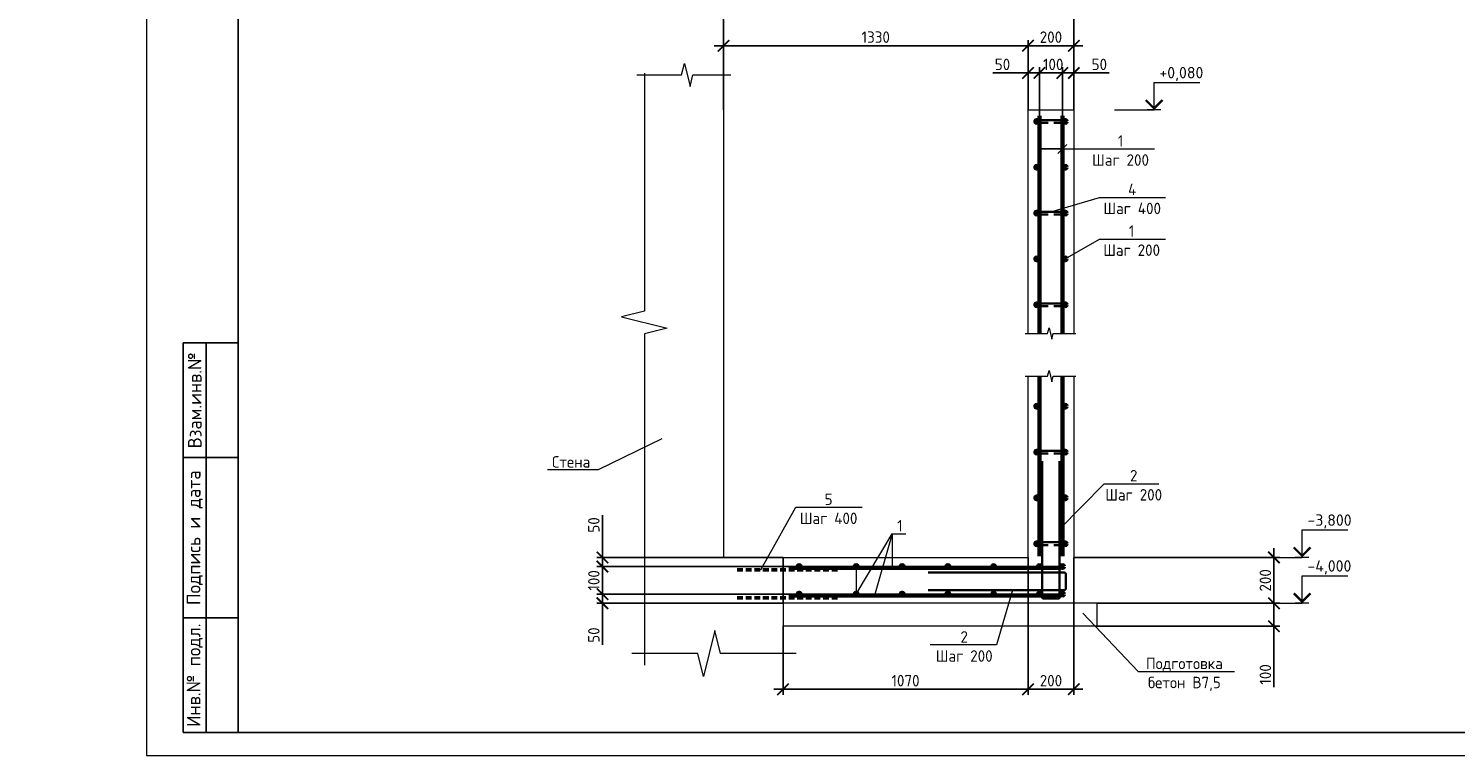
# Model space of a CAD drawing. Header units: millimetres. Extents: x 130535 to 1380046, y -231620 to 121434.
# Tile 69 of 135: x 601230 to 632387, y -7790 to 8071. Entities that reach past the tile are written whole.
import ezdxf
from ezdxf import colors
from ezdxf.entities.mleader import LeaderData, LeaderLine
from ezdxf.enums import TextEntityAlignment as Align
from ezdxf.math import Vec2, Vec3

# ---------------------------------------------------------------- set-up
doc = ezdxf.new("R2010")
doc.units = ezdxf.units.MM
doc.linetypes.add('DASHED2', pattern=[0.375, 0.25, -0.125])
doc.layers.get('DEFPOINTS').update_dxf_attribs({"lineweight": 0})
for name, color, linetype, lineweight in [('Основная 0.35', 7, 'Continuous', 35), ('Основная 0.60', 7, 'Continuous', 60), ('РАЗМЕРЫ', 7, 'Continuous', 9), ('Разрез жилая часть$0$Отметки', 7, 'Continuous', 20), ('Символы 0.20', 7, 'Continuous', 20), ('Текст', 7, 'Continuous', 25), ('Тонкая', 7, 'Continuous', 20), ('Тонкая 0.20', 7, 'Continuous', 20), ('ТОНКИЕ', 7, 'Continuous', 9)]:
    doc.layers.add(name, color=color, linetype=linetype, lineweight=lineweight)
doc.layers.add('ТОЛСТЫЕ_ОСНОВНЫЕ', color=7, linetype='Continuous')
doc.styles.add('GOST-2.304_Type-B', font='GOST_Common.ttf')
doc.styles.add('style1', font='GOST_Common.ttf', dxfattribs={"height": 500})
doc.styles.add('ГОСТ', font='isocpeur.TTF')
doc.dimstyles.new('СПДС', dxfattribs={"dimscale": 100, "dimtxt": 2.5, "dimasz": 2.5, "dimexe": 1.25, "dimexo": 0, "dimtad": 1, "dimdec": 0, "dimtxsty": 'GOST-2.304_Type-B', "dimblk": 'ARCHTICK', "dimcen": 2.5, "dimdle": 2, "dimadec": 0, "dimazin": 2, "dimtfac": 0.75, "dimtdec": 0, "dimtmove": 1, "dimatfit": 3, "dimfxl": 1, "dimtolj": 1, "dimarcsym": 1})

# ---------------------------------------------------------------- blocks, each defined once
blk = doc.blocks.new('*U1411')
at = {"layer": 'ТОЛСТЫЕ_ОСНОВНЫЕ'}
for p, q in [((8, 5), (8, 90)), ((8, 90), (20, 90)), ((13, 5), (13, 90)), ((8, 65), (20, 65)), ((8, 30), (20, 30)), ((20, 5), (8, 5))]:
    blk.add_line(p, q, dxfattribs=at)
blk.add_lwpolyline([(20, 5), (589, 5), (589, 415), (20, 415)], close=True, dxfattribs=at)
at = {"layer": 'ТОНКИЕ'}
blk.add_lwpolyline([(0, 0), (594, 0), (594, 420), (0, 420)], close=True, dxfattribs=at)
at = {"layer": 'Текст', "style": 'style1'}
for s, p in [('Взам.инв.№', (10.5, 77.5)), ('Подпись и дата', (10.5, 47.5)), ('Инв.№ подл.', (10.5, 17.5))]:
    blk.add_text(s, height=3, rotation=90, dxfattribs=at).set_placement(p, align=Align.MIDDLE)
blk = doc.blocks.new('*U1412')
at = {"layer": 'ТОЛСТЫЕ_ОСНОВНЫЕ'}
for p, q in [((8, 5), (8, 90)), ((8, 90), (20, 90)), ((13, 5), (13, 90)), ((8, 65), (20, 65)), ((8, 30), (20, 30)), ((20, 5), (8, 5))]:
    blk.add_line(p, q, dxfattribs=at)
blk.add_lwpolyline([(20, 5), (589, 5), (589, 415), (20, 415)], close=True, dxfattribs=at)
at = {"layer": 'ТОНКИЕ'}
blk.add_lwpolyline([(0, 0), (594, 0), (594, 420), (0, 420)], close=True, dxfattribs=at)
at = {"layer": 'Текст', "style": 'style1'}
for s, p in [('Взам.инв.№', (10.5, 77.5)), ('Подпись и дата', (10.5, 47.5)), ('Инв.№ подл.', (10.5, 17.5))]:
    blk.add_text(s, height=3, rotation=90, dxfattribs=at).set_placement(p, align=Align.MIDDLE)
blk = doc.blocks.new('_None')
blk = doc.blocks.new('_ArchTick')
at = {"color": 0, "linetype": 'ByBlock', "const_width": 0.15}
blk.add_lwpolyline([(-0.5, -0.5), (0.5, 0.5)], dxfattribs=at)
blk = doc.blocks.new('*D330')
at = {"layer": 'DEFPOINTS', "color": 0, "linetype": 'Continuous', "lineweight": 0, "transparency": 16777216}
for p in [(613761, -4270), (617954, -4270), (617704, -4470)]:
    blk.add_point(p, dxfattribs=at)
at = {"layer": 'РАЗМЕРЫ', "color": 0, "linetype": 'Continuous', "lineweight": -2, "transparency": 16777216}
for p, q in [((617954, -4270), (613636, -4270)), ((613761, -4670), (613761, -4070)), ((617704, -4470), (613636, -4470)), ((613761, -5377), (613761, -4470))]:
    blk.add_line(p, q, dxfattribs=at)
at = {"layer": 'РАЗМЕРЫ', "color": 0, "linetype": 'Continuous', "lineweight": -2, "transparency": 16777216, "xscale": 250, "yscale": 250, "zscale": 250}
for p, rotation in [((613761, -4270), 90), ((613761, -4470), 270)]:
    blk.add_blockref('_ArchTick', p, dxfattribs=dict(at, rotation=rotation))
at = {"layer": 'РАЗМЕРЫ', "color": 0, "linetype": 'Continuous', "lineweight": 0, "transparency": 16777216, "insert": (613573, -5164), "char_height": 250, "attachment_point": 5, "rotation": 90, "style": 'GOST-2.304_Type-B'}
blk.add_mtext('\\A1;50', dxfattribs=at)
blk = doc.blocks.new('*D331')
at = {"layer": 'DEFPOINTS', "color": 0, "linetype": 'Continuous', "lineweight": 0, "transparency": 16777216}
for p in [(613761, -3670), (617954, -3670), (617954, -4270)]:
    blk.add_point(p, dxfattribs=at)
at = {"layer": 'РАЗМЕРЫ', "color": 0, "linetype": 'Continuous', "lineweight": -2, "transparency": 16777216}
for p, q in [((617954, -3670), (613636, -3670)), ((613761, -4470), (613761, -3470)), ((617954, -4270), (613636, -4270))]:
    blk.add_line(p, q, dxfattribs=at)
at = {"layer": 'РАЗМЕРЫ', "color": 0, "linetype": 'Continuous', "lineweight": -2, "transparency": 16777216, "xscale": 250, "yscale": 250, "zscale": 250}
for p, rotation in [((613761, -3670), 90), ((613761, -4270), 270)]:
    blk.add_blockref('_ArchTick', p, dxfattribs=dict(at, rotation=rotation))
at = {"layer": 'РАЗМЕРЫ', "color": 0, "linetype": 'Continuous', "lineweight": 0, "transparency": 16777216, "insert": (613573, -3970), "char_height": 250, "attachment_point": 5, "rotation": 90, "style": 'GOST-2.304_Type-B'}
blk.add_mtext('\\A1;100', dxfattribs=at)
blk = doc.blocks.new('*D332')
at = {"layer": 'DEFPOINTS', "color": 0, "linetype": 'Continuous', "lineweight": 0, "transparency": 16777216}
for p in [(613761, -3470), (617704, -3470), (617954, -3670)]:
    blk.add_point(p, dxfattribs=at)
at = {"layer": 'РАЗМЕРЫ', "color": 0, "linetype": 'Continuous', "lineweight": -2, "transparency": 16777216}
for p, q in [((613761, -2549), (613761, -3470)), ((613761, -3870), (613761, -3270)), ((617704, -3470), (613636, -3470)), ((617954, -3670), (613636, -3670))]:
    blk.add_line(p, q, dxfattribs=at)
at = {"layer": 'РАЗМЕРЫ', "color": 0, "linetype": 'Continuous', "lineweight": -2, "transparency": 16777216, "xscale": 250, "yscale": 250, "zscale": 250}
for p, rotation in [((613761, -3470), 90), ((613761, -3670), 270)]:
    blk.add_blockref('_ArchTick', p, dxfattribs=dict(at, rotation=rotation))
at = {"layer": 'РАЗМЕРЫ', "color": 0, "linetype": 'Continuous', "lineweight": 0, "transparency": 16777216, "insert": (613573, -2761), "char_height": 250, "attachment_point": 5, "rotation": 90, "style": 'GOST-2.304_Type-B'}
blk.add_mtext('\\A1;50', dxfattribs=at)
blk = doc.blocks.new('*D333')
at = {"layer": 'DEFPOINTS', "color": 0, "linetype": 'Continuous', "lineweight": 0, "transparency": 16777216}
for p in [(623804, 7102), (624054, 6294), (623804, 6169)]:
    blk.add_point(p, dxfattribs=at)
at = {"layer": 'РАЗМЕРЫ', "color": 0, "linetype": 'Continuous', "lineweight": -2, "transparency": 16777216}
for p, q in [((623804, 6169), (623804, 7227)), ((624054, 6294), (624054, 7227)), ((624254, 7102), (623604, 7102)), ((624823, 7102), (624054, 7102))]:
    blk.add_line(p, q, dxfattribs=at)
at = {"layer": 'РАЗМЕРЫ', "color": 0, "linetype": 'Continuous', "lineweight": -2, "transparency": 16777216, "xscale": 250, "yscale": 250, "zscale": 250, "rotation": 180}
blk.add_blockref('_ArchTick', (623804, 7102), dxfattribs=at)
at = {"layer": 'РАЗМЕРЫ', "color": 0, "linetype": 'Continuous', "lineweight": -2, "transparency": 16777216, "xscale": 250, "yscale": 250, "zscale": 250}
blk.add_blockref('_ArchTick', (624054, 7102), dxfattribs=at)
at = {"layer": 'РАЗМЕРЫ', "color": 0, "linetype": 'Continuous', "lineweight": 0, "transparency": 16777216, "insert": (624611, 7289), "char_height": 250, "attachment_point": 5, "style": 'GOST-2.304_Type-B'}
blk.add_mtext('\\A1;50', dxfattribs=at)
blk = doc.blocks.new('*D334')
at = {"layer": 'DEFPOINTS', "color": 0, "linetype": 'Continuous', "lineweight": 0, "transparency": 16777216}
for p in [(623304, 7102), (623304, 6169), (623804, 6169)]:
    blk.add_point(p, dxfattribs=at)
at = {"layer": 'РАЗМЕРЫ', "color": 0, "linetype": 'Continuous', "lineweight": -2, "transparency": 16777216}
for p, q in [((623304, 6169), (623304, 7227)), ((623804, 6169), (623804, 7227)), ((624004, 7102), (623104, 7102))]:
    blk.add_line(p, q, dxfattribs=at)
at = {"layer": 'РАЗМЕРЫ', "color": 0, "linetype": 'Continuous', "lineweight": -2, "transparency": 16777216, "xscale": 250, "yscale": 250, "zscale": 250, "rotation": 180}
blk.add_blockref('_ArchTick', (623304, 7102), dxfattribs=at)
at = {"layer": 'РАЗМЕРЫ', "color": 0, "linetype": 'Continuous', "lineweight": -2, "transparency": 16777216, "xscale": 250, "yscale": 250, "zscale": 250}
blk.add_blockref('_ArchTick', (623804, 7102), dxfattribs=at)
at = {"layer": 'РАЗМЕРЫ', "color": 0, "linetype": 'Continuous', "lineweight": 0, "transparency": 16777216, "insert": (623604, 7289), "char_height": 250, "attachment_point": 5, "style": 'GOST-2.304_Type-B'}
blk.add_mtext('\\A1;100', dxfattribs=at)
blk = doc.blocks.new('*D335')
at = {"layer": 'DEFPOINTS', "color": 0, "linetype": 'Continuous', "lineweight": 0, "transparency": 16777216}
for p in [(623054, 7102), (623054, 6294), (623304, 6169)]:
    blk.add_point(p, dxfattribs=at)
at = {"layer": 'РАЗМЕРЫ', "color": 0, "linetype": 'Continuous', "lineweight": -2, "transparency": 16777216}
for p, q in [((623054, 6294), (623054, 7227)), ((623304, 6169), (623304, 7227)), ((622283, 7102), (623054, 7102)), ((623504, 7102), (622854, 7102))]:
    blk.add_line(p, q, dxfattribs=at)
at = {"layer": 'РАЗМЕРЫ', "color": 0, "linetype": 'Continuous', "lineweight": -2, "transparency": 16777216, "xscale": 250, "yscale": 250, "zscale": 250, "rotation": 180}
blk.add_blockref('_ArchTick', (623054, 7102), dxfattribs=at)
at = {"layer": 'РАЗМЕРЫ', "color": 0, "linetype": 'Continuous', "lineweight": -2, "transparency": 16777216, "xscale": 250, "yscale": 250, "zscale": 250}
blk.add_blockref('_ArchTick', (623304, 7102), dxfattribs=at)
at = {"layer": 'РАЗМЕРЫ', "color": 0, "linetype": 'Continuous', "lineweight": 0, "transparency": 16777216, "insert": (622496, 7289), "char_height": 250, "attachment_point": 5, "style": 'GOST-2.304_Type-B'}
blk.add_mtext('\\A1;50', dxfattribs=at)
blk = doc.blocks.new('*D336')
at = {"layer": 'DEFPOINTS', "color": 0, "linetype": 'Continuous', "lineweight": 0, "transparency": 16777216}
for p in [(623054, -3470), (617704, -4961), (623054, -6346)]:
    blk.add_point(p, dxfattribs=at)
at = {"layer": 'РАЗМЕРЫ', "color": 0, "linetype": 'Continuous', "lineweight": -2, "transparency": 16777216}
for p, q in [((623054, -3470), (623054, -6471)), ((617704, -4961), (617704, -6471)), ((617504, -6346), (623254, -6346))]:
    blk.add_line(p, q, dxfattribs=at)
at = {"layer": 'РАЗМЕРЫ', "color": 0, "linetype": 'Continuous', "lineweight": -2, "transparency": 16777216, "xscale": 250, "yscale": 250, "zscale": 250, "rotation": 180}
blk.add_blockref('_ArchTick', (617704, -6346), dxfattribs=at)
at = {"layer": 'РАЗМЕРЫ', "color": 0, "linetype": 'Continuous', "lineweight": -2, "transparency": 16777216, "xscale": 250, "yscale": 250, "zscale": 250}
blk.add_blockref('_ArchTick', (623054, -6346), dxfattribs=at)
at = {"layer": 'РАЗМЕРЫ', "color": 0, "linetype": 'Continuous', "lineweight": 0, "transparency": 16777216, "insert": (620379, -6159), "char_height": 250, "attachment_point": 5, "style": 'GOST-2.304_Type-B'}
blk.add_mtext('\\A1;1070', dxfattribs=at)
blk = doc.blocks.new('*D337')
at = {"layer": 'DEFPOINTS', "color": 0, "linetype": 'Continuous', "lineweight": 0, "transparency": 16777216}
for p in [(623054, -3470), (624054, -3470), (624054, -6346)]:
    blk.add_point(p, dxfattribs=at)
at = {"layer": 'РАЗМЕРЫ', "color": 0, "linetype": 'Continuous', "lineweight": -2, "transparency": 16777216}
for p, q in [((623054, -3470), (623054, -6471)), ((624054, -3470), (624054, -6471)), ((622854, -6346), (624254, -6346))]:
    blk.add_line(p, q, dxfattribs=at)
at = {"layer": 'РАЗМЕРЫ', "color": 0, "linetype": 'Continuous', "lineweight": -2, "transparency": 16777216, "xscale": 250, "yscale": 250, "zscale": 250, "rotation": 180}
blk.add_blockref('_ArchTick', (623054, -6346), dxfattribs=at)
at = {"layer": 'РАЗМЕРЫ', "color": 0, "linetype": 'Continuous', "lineweight": -2, "transparency": 16777216, "xscale": 250, "yscale": 250, "zscale": 250}
blk.add_blockref('_ArchTick', (624054, -6346), dxfattribs=at)
at = {"layer": 'РАЗМЕРЫ', "color": 0, "linetype": 'Continuous', "lineweight": 0, "transparency": 16777216, "insert": (623554, -6159), "char_height": 250, "attachment_point": 5, "style": 'GOST-2.304_Type-B'}
blk.add_mtext('\\A1;200', dxfattribs=at)
blk = doc.blocks.new('*D338')
at = {"layer": 'DEFPOINTS', "color": 0, "linetype": 'Continuous', "lineweight": 0, "transparency": 16777216}
for p in [(624554, -4470), (628424, -4470), (624554, -4970)]:
    blk.add_point(p, dxfattribs=at)
at = {"layer": 'РАЗМЕРЫ', "color": 0, "linetype": 'Continuous', "lineweight": -2, "transparency": 16777216}
for p, q in [((628424, -5170), (628424, -4270)), ((624554, -4470), (628549, -4470)), ((624554, -4970), (628549, -4970)), ((628424, -6297), (628424, -4970))]:
    blk.add_line(p, q, dxfattribs=at)
at = {"layer": 'РАЗМЕРЫ', "color": 0, "linetype": 'Continuous', "lineweight": -2, "transparency": 16777216, "xscale": 250, "yscale": 250, "zscale": 250}
for p, rotation in [((628424, -4470), 90), ((628424, -4970), 270)]:
    blk.add_blockref('_ArchTick', p, dxfattribs=dict(at, rotation=rotation))
at = {"layer": 'РАЗМЕРЫ', "color": 0, "linetype": 'Continuous', "lineweight": 0, "transparency": 16777216, "insert": (628236, -6022), "char_height": 250, "attachment_point": 5, "rotation": 90, "style": 'GOST-2.304_Type-B'}
blk.add_mtext('\\A1;100', dxfattribs=at)
blk = doc.blocks.new('*D339')
at = {"layer": 'DEFPOINTS', "color": 0, "linetype": 'Continuous', "lineweight": 0, "transparency": 16777216}
for p in [(624054, -3470), (628424, -3470), (624554, -4470)]:
    blk.add_point(p, dxfattribs=at)
at = {"layer": 'РАЗМЕРЫ', "color": 0, "linetype": 'Continuous', "lineweight": -2, "transparency": 16777216}
for p, q in [((628424, -4670), (628424, -3270)), ((624054, -3470), (628549, -3470)), ((624554, -4470), (628549, -4470))]:
    blk.add_line(p, q, dxfattribs=at)
at = {"layer": 'РАЗМЕРЫ', "color": 0, "linetype": 'Continuous', "lineweight": -2, "transparency": 16777216, "xscale": 250, "yscale": 250, "zscale": 250}
for p, rotation in [((628424, -3470), 90), ((628424, -4470), 270)]:
    blk.add_blockref('_ArchTick', p, dxfattribs=dict(at, rotation=rotation))
at = {"layer": 'РАЗМЕРЫ', "color": 0, "linetype": 'Continuous', "lineweight": 0, "transparency": 16777216, "insert": (628236, -3970), "char_height": 250, "attachment_point": 5, "rotation": 90, "style": 'GOST-2.304_Type-B'}
blk.add_mtext('\\A1;200', dxfattribs=at)
blk = doc.blocks.new('*D309')
at = {"layer": 'DEFPOINTS', "color": 0, "linetype": 'Continuous', "lineweight": 0, "transparency": 16777216}
for p in [(624054, 7696), (623054, 6294), (624054, 6294)]:
    blk.add_point(p, dxfattribs=at)
at = {"layer": 'РАЗМЕРЫ', "color": 0, "linetype": 'Continuous', "lineweight": -2, "transparency": 16777216}
for p, q in [((623054, 6294), (623054, 7821)), ((624054, 6294), (624054, 7821)), ((622854, 7696), (624254, 7696))]:
    blk.add_line(p, q, dxfattribs=at)
at = {"layer": 'РАЗМЕРЫ', "color": 0, "linetype": 'Continuous', "lineweight": -2, "transparency": 16777216, "xscale": 250, "yscale": 250, "zscale": 250, "rotation": 180}
blk.add_blockref('_ArchTick', (623054, 7696), dxfattribs=at)
at = {"layer": 'РАЗМЕРЫ', "color": 0, "linetype": 'Continuous', "lineweight": -2, "transparency": 16777216, "xscale": 250, "yscale": 250, "zscale": 250}
blk.add_blockref('_ArchTick', (624054, 7696), dxfattribs=at)
at = {"layer": 'РАЗМЕРЫ', "color": 0, "linetype": 'Continuous', "lineweight": 0, "transparency": 16777216, "insert": (623554, 7884), "char_height": 250, "attachment_point": 5, "style": 'GOST-2.304_Type-B'}
blk.add_mtext('\\A1;200', dxfattribs=at)
blk = doc.blocks.new('*D310')
at = {"layer": 'DEFPOINTS', "color": 0, "linetype": 'Continuous', "lineweight": 0, "transparency": 16777216}
for p in [(616404, 7696), (616404, 6294), (623054, 6294)]:
    blk.add_point(p, dxfattribs=at)
at = {"layer": 'РАЗМЕРЫ', "color": 0, "linetype": 'Continuous', "lineweight": -2, "transparency": 16777216}
for p, q in [((616404, 6294), (616404, 7821)), ((623054, 6294), (623054, 7821)), ((623254, 7696), (616204, 7696))]:
    blk.add_line(p, q, dxfattribs=at)
at = {"layer": 'РАЗМЕРЫ', "color": 0, "linetype": 'Continuous', "lineweight": -2, "transparency": 16777216, "xscale": 250, "yscale": 250, "zscale": 250, "rotation": 180}
blk.add_blockref('_ArchTick', (616404, 7696), dxfattribs=at)
at = {"layer": 'РАЗМЕРЫ', "color": 0, "linetype": 'Continuous', "lineweight": -2, "transparency": 16777216, "xscale": 250, "yscale": 250, "zscale": 250}
blk.add_blockref('_ArchTick', (623054, 7696), dxfattribs=at)
at = {"layer": 'РАЗМЕРЫ', "color": 0, "linetype": 'Continuous', "lineweight": 0, "transparency": 16777216, "insert": (619729, 7884), "char_height": 250, "attachment_point": 5, "style": 'GOST-2.304_Type-B'}
blk.add_mtext('\\A1;1330', dxfattribs=at)
blk = doc.blocks.new('*D311')
at = {"layer": 'DEFPOINTS', "color": 0, "linetype": 'Continuous', "lineweight": 0, "transparency": 16777216}
for p in [(616404, 8476), (616404, 6294), (624054, 6294)]:
    blk.add_point(p, dxfattribs=at)
at = {"layer": 'РАЗМЕРЫ', "color": 0, "linetype": 'Continuous', "lineweight": -2, "transparency": 16777216}
for p, q in [((624254, 8476), (616204, 8476)), ((616404, 6294), (616404, 8601)), ((624054, 6294), (624054, 8601))]:
    blk.add_line(p, q, dxfattribs=at)
at = {"layer": 'РАЗМЕРЫ', "color": 0, "linetype": 'Continuous', "lineweight": -2, "transparency": 16777216, "xscale": 250, "yscale": 250, "zscale": 250, "rotation": 180}
blk.add_blockref('_ArchTick', (616404, 8476), dxfattribs=at)
at = {"layer": 'РАЗМЕРЫ', "color": 0, "linetype": 'Continuous', "lineweight": -2, "transparency": 16777216, "xscale": 250, "yscale": 250, "zscale": 250}
blk.add_blockref('_ArchTick', (624054, 8476), dxfattribs=at)
at = {"layer": 'РАЗМЕРЫ', "color": 0, "linetype": 'Continuous', "lineweight": 0, "transparency": 16777216, "insert": (620229, 8663), "char_height": 250, "attachment_point": 5, "style": 'GOST-2.304_Type-B'}
blk.add_mtext('\\A1;1530', dxfattribs=at)

msp = doc.modelspace()

# ---------------------------------------------------------------- linework, layer by layer
at = {"linetype": 'DASHED2', "lineweight": 50, "ltscale": 500}
for p, q in [((616703.9, -3739.8), (618923.8, -3739.8)), ((616703.9, -4349.8), (618923.8, -4349.8))]:
    msp.add_line(p, q, dxfattribs=at)
at = {"linetype": 'ByBlock', "lineweight": 20, "ltscale": 0.5}
for points in [[(614677.1, 7096.5), (614677.1, 1907.7), (614177.1, 1782.7), (615177.1, 1532.7), (614677.1, 1407.7), (614677.1, -5817.3)], [(617992.4, -5567.3), (616340.9, -5567.3), (616215.9, -5067.3), (615965.9, -6067.3), (615840.9, -5567.3), (614400, -5567.3)]]:
    msp.add_lwpolyline(points, dxfattribs=at)
at = {"layer": 'Основная 0.35'}
for p, q in [((623863.9, 6074), (623243.9, 6074)), ((623243.9, 6014), (623493.9, 6014)), ((623863.9, 6014), (623613.9, 6014)), ((623863.9, 4074), (623243.9, 4074)), ((623243.9, 4014), (623493.9, 4014)), ((623863.9, 4014), (623613.9, 4014)), ((623863.9, 2074), (623243.9, 2074)), ((623243.9, 2014), (623493.9, 2014)), ((623863.9, 2014), (623613.9, 2014)), ((623863.9, -1139.8), (623243.9, -1139.8)), ((623243.9, -1199.8), (623493.9, -1199.8)), ((623863.9, -1199.8), (623613.9, -1199.8)), ((623863.9, -3139.8), (623243.9, -3139.8)), ((623243.9, -3199.8), (623493.9, -3199.8)), ((623863.9, -3199.8), (623613.9, -3199.8))]:
    msp.add_line(p, q, dxfattribs=at)
for points in [[(623743.9, -1366.7), (623743.9, -4341.7, -0.4142136), (623718.9, -4366.7), (623388.9, -4366.7, -0.4142136), (623363.9, -4341.7), (623363.9, -1366.7)], [(620876.4, -3800.3), (623851.4, -3800.3, -0.4142136), (623876.4, -3825.3), (623876.4, -4155.3, -0.4142136), (623851.4, -4180.3), (620876.4, -4180.3)]]:
    msp.add_lwpolyline(points, format="xyb", dxfattribs=at)
for centre, start, end in [((623243.9, 6044), 90, 270), ((623863.9, 6044), 270, 90), ((623243.9, 2044), 90, 270), ((623863.9, 2044), 270, 90), ((623243.9, -1169.8), 90, 270), ((623863.9, -1169.8), 270, 90), ((623243.9, -3169.8), 90, 270), ((623863.9, -3169.8), 270, 90)]:
    msp.add_arc(centre, 30, start, end, dxfattribs=at)
at = {"layer": 'Основная 0.60'}
for p, q in [((623303.9, 1416.7), (623303.9, 6169)), ((623803.9, 1416.7), (623803.9, 6169)), ((623303.9, -3444.8), (623303.9, 485.7)), ((623803.9, -3444.8), (623803.9, 485.7)), ((623770.2, -3699.8), (617828.9, -3699.8)), ((623770.2, -4299.8), (617828.9, -4299.8))]:
    msp.add_line(p, q, dxfattribs=at)
for centre in [(623243.9, 6044), (623863.9, 6044), (623243.9, 5044), (623863.9, 5044), (623243.9, 4044), (623863.9, 4044), (623243.9, 3044), (623863.9, 3044), (623243.9, 2044), (623863.9, 2044), (623243.9, -169.8), (623863.9, -169.8), (623243.9, -1169.8), (623863.9, -1169.8), (623243.9, -2169.8), (623863.9, -2169.8), (623243.9, -3169.8), (623863.9, -3169.8), (618053.9, -3669.8), (619303.9, -3669.8), (620303.9, -3669.8), (620303.9, -3669.8), (621303.9, -3669.8), (622303.9, -3669.8), (623303.9, -3669.8), (623803.9, -3669.8), (618053.9, -4269.8), (619303.9, -4269.8), (620303.9, -4269.8), (620303.9, -4269.8), (621303.9, -4269.8), (622303.9, -4269.8), (623303.9, -4269.8), (623803.9, -4269.8)]:
    msp.add_circle(centre, 30, dxfattribs=at)
at = {"layer": 'РАЗМЕРЫ', "linetype": 'Continuous', "lineweight": 0}
for p, q in [((624714.6, -1861.1), (623743.9, -2854.2)), ((620085.5, -2953.8), (619702.5, -4299.8)), ((620085.5, -2953.8), (620085.5, -3699.8)), ((614677.1, -3469.8), (617703.9, -3469.8)), ((617703.9, -3469.8), (617703.9, -5567.3))]:
    msp.add_line(p, q, dxfattribs=at)
at = {"layer": 'РАЗМЕРЫ', "color": 3, "linetype": 'Continuous', "lineweight": 0}
msp.add_line((626852.3, -4469.8), (629038.9, -4469.8), dxfattribs=at)
at = {"layer": 'Символы 0.20', "color": 1, "linetype": 'Continuous', "lineweight": 20, "ltscale": 100}
for p, q in [((625806, 6894), (626806, 6894)), ((624939.9, 6294), (625806, 6294)), ((629038.9, -2869.8), (630038.9, -2869.8)), ((628172.8, -3469.8), (629038.9, -3469.8)), ((629038.9, -3869.8), (630038.9, -3869.8))]:
    msp.add_line(p, q, dxfattribs=at)
at = {"layer": 'Символы 0.20', "color": 1, "linetype": 'Continuous', "lineweight": 20, "ltscale": 10000}
for p, q in [((625956, 6294), (625656, 6294)), ((629188.9, -3469.8), (628888.9, -3469.8)), ((629188.9, -4469.8), (628888.9, -4469.8))]:
    msp.add_line(p, q, dxfattribs=at)
for points in [[(625806, 6294), (625806, 6894)], [(629038.9, -3469.8), (629038.9, -2869.8)], [(629038.9, -4469.8), (629038.9, -3869.8)]]:
    msp.add_lwpolyline(points, dxfattribs=at)
at = {"layer": 'Символы 0.20', "color": 1, "linetype": 'Continuous', "lineweight": 20, "ltscale": 10000, "const_width": 50}
for points in [[(625623.7, 6511.7), (625806, 6329.4), (625988.4, 6511.7)], [(628856.5, -3252.1), (629038.9, -3434.4), (629221.2, -3252.1)], [(628856.5, -4252.1), (629038.9, -4434.4), (629221.2, -4252.1)]]:
    msp.add_lwpolyline(points, dxfattribs=at)
at = {"layer": 'Символы 0.20'}
msp.add_lwpolyline([(624714.6, -1861.1), (625909.2, -1861.1)], dxfattribs=at)
at = {"layer": 'Тонкая'}
for points in [[(614508.3, 7057.7), (614658.3, 7057.7), (615487.9, 7057.7), (615550.4, 7307.7), (615675.4, 6807.7), (615737.9, 7057.7), (616567.4, 7057.7), (616567.4, 7057.7)], [(622991.4, 1416.7), (623066.4, 1416.7), (623481.2, 1416.7), (623512.4, 1541.7), (623574.9, 1291.7), (623606.2, 1416.7), (624020.9, 1416.7), (624095.9, 1416.7)], [(622991.4, 485.7), (623066.4, 485.7), (623481.2, 485.7), (623512.4, 610.7), (623574.9, 360.7), (623606.2, 485.7), (624020.9, 485.7), (624095.9, 485.7)]]:
    msp.add_lwpolyline(points, dxfattribs=at)
at = {"layer": 'Тонкая 0.20'}
for p, q in [((616403.9, 6846.5), (616403.9, -3469.8)), ((623053.9, 6294), (624053.9, 6294)), ((623053.9, 1416.7), (623053.9, 6294)), ((624053.9, 6294), (624053.9, 1416.7)), ((623053.9, 1416.7), (623053.9, 2694.8)), ((624053.9, 2694.8), (624053.9, 1416.7)), ((623053.9, -3469.8), (623053.9, 485.7)), ((623053.9, -3444.8), (623053.9, 485.7)), ((624053.9, 485.7), (624053.9, -3444.8)), ((624053.9, 485.7), (624053.9, -4469.8)), ((617703.9, -4469.8), (617703.9, -3469.8)), ((617703.9, -3469.8), (623053.9, -3469.8)), ((624553.9, -4469.8), (617703.9, -4469.8)), ((624553.9, -4469.8), (624553.9, -4969.8)), ((625553.9, -4469.8), (626053.9, -4469.8)), ((624553.9, -4969.8), (617703.9, -4969.8))]:
    msp.add_line(p, q, dxfattribs=at)

# ---------------------------------------------------------------- block references
at = {"xscale": 100, "yscale": 100, "zscale": 100}
for name in ['*U1411', '*U1412']:
    msp.add_blockref(name, (603807.5, -7790.1), dxfattribs=at)

# ---------------------------------------------------------------- texts
at = {"layer": 'Разрез жилая часть$0$Отметки', "linetype": 'Continuous', "lineweight": 25, "ltscale": 100, "style": 'ГОСТ'}
for s, p in [('+0,080', (625923.5, 6984)), ('-3,800', (629156.4, -2779.8)), ('-4,000', (629156.4, -3779.8))]:
    msp.add_text(s, height=250, dxfattribs=at).set_placement(p)
at = {"layer": 'Символы 0.20', "insert": (625361.7, -1561.1), "char_height": 250, "attachment_point": 2, "style": 'GOST-2.304_Type-B'}
msp.add_mtext('2\\PШаг 200', dxfattribs=at)

# ---------------------------------------------------------------- dimensions: what is measured, and where the dimension line sits
at = {"layer": 'РАЗМЕРЫ', "color": 3, "linetype": 'Continuous', "lineweight": 0}
for base, p1, p2, picture, middle in [((616403.9, 8475.8), (624053.9, 6294), (616403.9, 6294), '*D311', (620228.9, 8663.3)), ((616403.9, 7696.5), (623053.9, 6294), (616403.9, 6294), '*D310', (619728.9, 7884)), ((624053.9, 7696.5), (623053.9, 6294), (624053.9, 6294), '*D309', (623553.9, 7884))]:
    dim = msp.add_linear_dim(base=base, p1=p1, p2=p2, dimstyle='СПДС', override={"dimlfac": 0.2}, dxfattribs=at)
    dim.commit()
    dim.dimension.update_dxf_attribs({"geometry": picture, "text_midpoint": middle})
for base, p1, p2, angle, picture, middle in [((623053.9, 7101.6), (623303.9, 6169), (623053.9, 6294), 180, '*D335', (622495.8, 7070.6)), ((623303.9, 7101.6), (623803.9, 6169), (623303.9, 6169), 180, '*D334', (623603.9, 7101.6)), ((623803.9, 7101.6), (624053.9, 6294), (623803.9, 6169), 180, '*D333', (624610.7, 7071.6)), ((628423.7, -4469.8), (624553.9, -4969.8), (624553.9, -4469.8), 90, '*D338', (628667.7, -6022.1))]:
    dim = msp.add_linear_dim(base=base, p1=p1, p2=p2, angle=angle, dimstyle='СПДС', override={"dimlfac": 0.2}, dxfattribs=at)
    dim.commit()
    dim.dimension.update_dxf_attribs({"geometry": picture, "text_midpoint": middle, "dimtype": 160})
for base, p1, p2, picture, middle in [((613760.8, -3469.8), (617953.9, -3669.8), (617703.9, -3469.8), '*D332', (613742, -2761.2)), ((613760.8, -4269.8), (617703.9, -4469.8), (617953.9, -4269.8), '*D330', (613812.4, -5164.4))]:
    dim = msp.add_linear_dim(base=base, p1=p1, p2=p2, angle=90, text='50', dimstyle='СПДС', override={"dimlfac": 0.2}, dxfattribs=at)
    dim.commit()
    dim.dimension.update_dxf_attribs({"geometry": picture, "text_midpoint": middle, "dimtype": 160})
for base, p1, p2, angle, picture, middle in [((628423.7, -3469.8), (624553.9, -4469.8), (624053.9, -3469.8), 90, '*D339', (628236.2, -3969.8)), ((623053.9, -6346.2), (617703.9, -4960.5), (623053.9, -3469.8), 180, '*D336', (620378.9, -6158.7)), ((624053.9, -6346.2), (623053.9, -3469.8), (624053.9, -3469.8), 180, '*D337', (623553.9, -6158.7))]:
    dim = msp.add_linear_dim(base=base, p1=p1, p2=p2, angle=angle, dimstyle='СПДС', override={"dimlfac": 0.2}, dxfattribs=at)
    dim.commit()
    dim.dimension.update_dxf_attribs({"geometry": picture, "text_midpoint": middle})
dim = msp.add_linear_dim(base=(613760.8, -3669.8), p1=(617953.9, -4269.8), p2=(617953.9, -3669.8), angle=90, text='100', dimstyle='СПДС', override={"dimlfac": 0.2}, dxfattribs=at)
dim.commit()
dim.dimension.update_dxf_attribs({"geometry": '*D331', "text_midpoint": (613573.3, -3969.8)})

# ---------------------------------------------------------------- leaders
at = {"layer": 'Символы 0.20', "ltscale": 100}
ml = msp.add_multileader_mtext('Standard', dxfattribs=at)
ml.set_content('Труба Тр\\Pниз трубы в уровне верха плиты', color=256, style='ГОСТ')
ml.set_leader_properties(color=256, linetype='ByLayer', lineweight=-1)
ml.set_arrow_properties(name='NONE')
ml.build(insert=Vec2(0, 0))
ml.multileader.update_dxf_attribs({"text_left_attachment_type": 6, "text_right_attachment_type": 6, "dogleg_length": 2.5, "arrow_head_size": 45, "scale": 100})
ctx = ml.context
ctx.base_point, ctx.scale, ctx.char_height, ctx.arrow_head_size, ctx.landing_gap_size, ctx.plane_origin = Vec3(374236, 9404.1), 100, 300, 45, 22.5, Vec3(368339.5, 6093.6)
ctx.left_attachment, ctx.right_attachment = 6, 6
notes = []
notes.append((ctx, [(1, (1, 1, 0), (373986, 9404.1), (1, 0), 250, [(0, [(373346.6, 7763.7)], 0, [])])]))
ctx.mtext.insert, ctx.mtext.width, ctx.mtext.flow_direction = Vec3(374258.5, 9794.1), 6442.783, 5
ml = msp.add_multileader_mtext('Standard', dxfattribs=at)
ml.set_content('Щебень фр.20-40', color=256, style='ГОСТ')
ml.set_leader_properties(color=256, linetype='ByLayer', lineweight=-1)
ml.set_arrow_properties(name='NONE')
ml.build(insert=Vec2(0, 0))
ml.multileader.update_dxf_attribs({"text_left_attachment_type": 6, "text_right_attachment_type": 6, "dogleg_length": 2.5, "arrow_head_size": 45, "scale": 100})
ctx = ml.context
ctx.base_point, ctx.scale, ctx.char_height, ctx.arrow_head_size, ctx.landing_gap_size, ctx.plane_origin = Vec3(443794.3, 5890.3), 100, 300, 45, 22.5, Vec3(437897.8, 2579.9)
ctx.left_attachment, ctx.right_attachment = 6, 6
notes.append((ctx, [(1, (1, 1, 0), (443544.3, 5890.3), (1, 0), 250, [(0, [(441793.3, 7316.8)], 0, [])])]))
ctx.mtext.insert, ctx.mtext.width, ctx.mtext.flow_direction = Vec3(443816.8, 6280.3), 2129.129, 5
at = {"layer": 'Символы 0.20'}
ml = msp.add_multileader_mtext('Standard', dxfattribs=at)
ml.set_content('1\\PШаг 200', color=256, style='GOST-2.304_Type-B')
ml.set_leader_properties(color=256, linetype='ByLayer', lineweight=-1)
ml.set_arrow_properties(name='ARCHTICK')
ml.build(insert=Vec2(0, 0))
ml.multileader.update_dxf_attribs({"text_left_attachment_type": 6, "text_right_attachment_type": 6, "dogleg_length": 1, "arrow_head_size": 200, "scale": 20})
ctx = ml.context
ctx.base_point, ctx.scale, ctx.char_height, ctx.arrow_head_size, ctx.landing_gap_size, ctx.plane_origin = Vec3(624472.8, 5444.2), 20, 250, 200, 9, Vec3(619153.9, 8530.5)
ctx.left_attachment, ctx.right_attachment, ctx.text_align_type = 6, 6, 1
notes.append((ctx, [(1, (1, 1, 0), (624372.8, 5444.2), (1, 0), 100, [(1, [(623803.9, 5444.2), (623303.9, 5444.2)], 0, [])])]))
ctx.mtext.insert, ctx.mtext.alignment, ctx.mtext.flow_direction = Vec3(625074.6, 5744.2), 2, 5
ml = msp.add_multileader_mtext('Standard', dxfattribs=at)
ml.set_content('4\\PШаг 400', color=256, style='GOST-2.304_Type-B')
ml.set_leader_properties(color=256, linetype='ByLayer', lineweight=-1)
ml.set_arrow_properties(name='NONE')
ml.build(insert=Vec2(0, 0))
ml.multileader.update_dxf_attribs({"text_left_attachment_type": 6, "text_right_attachment_type": 6, "dogleg_length": 1, "arrow_head_size": 18, "scale": 20})
ctx = ml.context
ctx.base_point, ctx.scale, ctx.char_height, ctx.arrow_head_size, ctx.landing_gap_size, ctx.plane_origin = Vec3(624714.6, 4387.6), 20, 250, 18, 9, Vec3(619213.9, 3420.4)
ctx.left_attachment, ctx.right_attachment, ctx.text_align_type = 6, 6, 1
notes.append((ctx, [(0, (1, 1, 0), (624614.6, 4387.6), (1, 0), 100, [(0, [(623553.9, 4074)], 0, [])])]))
ctx.mtext.insert, ctx.mtext.alignment, ctx.mtext.flow_direction = Vec3(625328.9, 4687.6), 2, 5
ml = msp.add_multileader_mtext('Standard', dxfattribs=at)
ml.set_content('1\\PШаг 200', color=256, style='GOST-2.304_Type-B')
ml.set_leader_properties(color=256, linetype='ByLayer', lineweight=-1)
ml.set_arrow_properties(name='NONE')
ml.build(insert=Vec2(0, 0))
ml.multileader.update_dxf_attribs({"text_left_attachment_type": 6, "text_right_attachment_type": 6, "dogleg_length": 1, "arrow_head_size": 18, "scale": 20})
ctx = ml.context
ctx.base_point, ctx.scale, ctx.char_height, ctx.arrow_head_size, ctx.landing_gap_size, ctx.plane_origin = Vec3(624714.6, 3477.4), 20, 250, 18, 9, Vec3(619213.9, 6130.2)
ctx.left_attachment, ctx.right_attachment, ctx.text_align_type = 6, 6, 1
notes.append((ctx, [(0, (1, 1, 0), (624614.6, 3477.4), (1, 0), 100, [(0, [(623863.9, 3044)], 0, [])])]))
ctx.mtext.insert, ctx.mtext.alignment, ctx.mtext.flow_direction = Vec3(625316.4, 3777.4), 2, 5
ml = msp.add_multileader_mtext('Standard', dxfattribs=at)
ml.set_content('Стена', color=256, style='GOST-2.304_Type-B')
ml.set_leader_properties(color=256, linetype='ByLayer', lineweight=-1)
ml.set_arrow_properties(name='NONE')
ml.build(insert=Vec2(0, 0))
ml.multileader.update_dxf_attribs({"text_left_attachment_type": 6, "text_right_attachment_type": 6, "dogleg_length": 1, "arrow_head_size": 18, "scale": 20})
ctx = ml.context
ctx.base_point, ctx.scale, ctx.char_height, ctx.arrow_head_size, ctx.landing_gap_size, ctx.plane_origin = Vec3(612651.1, -1560.2), 20, 250, 18, 9, Vec3(614048.1, -817.9)
ctx.left_attachment, ctx.right_attachment = 6, 6
notes.append((ctx, [(0, (1, 1, 0), (613669.1, -1560.2), (-1, 0), 100, [(0, [(615058.8, -882.5)], 0, [])])]))
ctx.mtext.insert, ctx.mtext.flow_direction = Vec3(612660.1, -1260.2), 5
ml = msp.add_multileader_mtext('Standard', dxfattribs=at)
ml.set_content('5\\PШаг 400', color=256, style='GOST-2.304_Type-B')
ml.set_leader_properties(color=256, linetype='ByLayer', lineweight=-1)
ml.set_arrow_properties(name='NONE')
ml.build(insert=Vec2(0, 0))
ml.multileader.update_dxf_attribs({"text_left_attachment_type": 6, "text_right_attachment_type": 6, "dogleg_length": 1, "arrow_head_size": 18, "scale": 20})
ctx = ml.context
ctx.base_point, ctx.scale, ctx.char_height, ctx.arrow_head_size, ctx.landing_gap_size, ctx.plane_origin = Vec3(618085.7, -2374.5), 20, 250, 18, 9, Vec3(617235, -1199.9)
ctx.left_attachment, ctx.right_attachment, ctx.text_align_type = 6, 6, 1
notes.append((ctx, [(0, (1, 1, 0), (617985.7, -2374.5), (1, 0), 100, [(0, [(617222.3, -3739.8)], 0, [])])]))
ctx.mtext.insert, ctx.mtext.alignment, ctx.mtext.flow_direction = Vec3(618700, -2074.5), 2, 5
ml = msp.add_multileader_mtext('Standard', dxfattribs=at)
ml.set_content('1', color=256, style='GOST-2.304_Type-B')
ml.set_leader_properties(color=256, linetype='ByLayer', lineweight=-1)
ml.set_arrow_properties(name='NONE')
ml.build(insert=Vec2(0, 0))
ml.multileader.update_dxf_attribs({"text_left_attachment_type": 6, "text_right_attachment_type": 6, "dogleg_length": 1, "arrow_head_size": 18, "scale": 20})
ctx = ml.context
ctx.base_point, ctx.scale, ctx.char_height, ctx.arrow_head_size, ctx.landing_gap_size, ctx.plane_origin = Vec3(620185.5, -2953.8), 20, 250, 18, 9, Vec3(616787.2, 2250.2)
ctx.left_attachment, ctx.right_attachment = 6, 6
notes.append((ctx, [(0, (1, 1, 0), (620085.5, -2953.8), (1, 0), 100, [(1, [(619303.9, -3669.8), (619303.9, -4269.8)], 0, [])])]))
ctx.mtext.insert, ctx.mtext.width, ctx.mtext.flow_direction = Vec3(620194.5, -2653.8), 28.429, 5
ml = msp.add_multileader_mtext('Standard', dxfattribs=at)
ml.set_content('2\\PШаг 200', color=256, style='GOST-2.304_Type-B')
ml.set_leader_properties(color=256, linetype='ByLayer', lineweight=-1)
ml.set_arrow_properties(name='NONE')
ml.build(insert=Vec2(0, 0))
ml.multileader.update_dxf_attribs({"text_left_attachment_type": 6, "text_right_attachment_type": 6, "dogleg_length": 1, "arrow_head_size": 18, "scale": 20})
ctx = ml.context
ctx.base_point, ctx.scale, ctx.char_height, ctx.arrow_head_size, ctx.landing_gap_size, ctx.plane_origin = Vec3(621059.1, -5378.4), 20, 250, 18, 9, Vec3(614319.5, 4.9)
ctx.left_attachment, ctx.right_attachment, ctx.text_align_type = 6, 6, 1
notes.append((ctx, [(1, (1, 1, 0), (622362.7, -5378.4), (-1, 0), 100, [(0, [(622715.8, -4180.3)], 0, [])])]))
ctx.mtext.insert, ctx.mtext.alignment, ctx.mtext.flow_direction = Vec3(621660.9, -5078.4), 2, 5
ml = msp.add_multileader_mtext('Standard', dxfattribs=at)
ml.set_content('Подготовка\\Pбетон В7,5', color=256, style='GOST-2.304_Type-B')
ml.set_leader_properties(color=256, linetype='ByLayer', lineweight=-1)
ml.set_arrow_properties(name='NONE')
ml.build(insert=Vec2(0, 0))
ml.multileader.update_dxf_attribs({"text_left_attachment_type": 6, "text_right_attachment_type": 6, "dogleg_length": 1, "arrow_head_size": 18, "scale": 20})
ctx = ml.context
ctx.base_point, ctx.scale, ctx.char_height, ctx.arrow_head_size, ctx.landing_gap_size, ctx.plane_origin = Vec3(625559.6, -5957.4), 20, 250, 18, 9, Vec3(622612.8, -1938.2)
ctx.left_attachment, ctx.right_attachment, ctx.text_align_type = 6, 6, 1
notes.append((ctx, [(1, (1, 1, 0), (625459.6, -5957.4), (1, 0), 100, [(0, [(624249.5, -4687)], 0, [])])]))
ctx.mtext.insert, ctx.mtext.alignment, ctx.mtext.flow_direction = Vec3(626468.6, -5657.4), 2, 5
for ctx, leaders in notes:
    for number, flags, end, landing, length, lines in leaders:
        leader = LeaderData()
        leader.index, (leader.has_last_leader_line, leader.has_dogleg_vector, leader.attachment_direction) = number, flags
        leader.last_leader_point, leader.dogleg_vector, leader.dogleg_length = Vec3(end), Vec3(landing), length
        for number, points, colour, breaks in lines:
            line = LeaderLine()
            line.index, line.vertices, line.color, line.breaks = number, Vec3.list(points), colors.encode_raw_color(colour), breaks
            leader.lines.append(line)
        ctx.leaders.append(leader)

doc.saveas('drawing.dxf')
